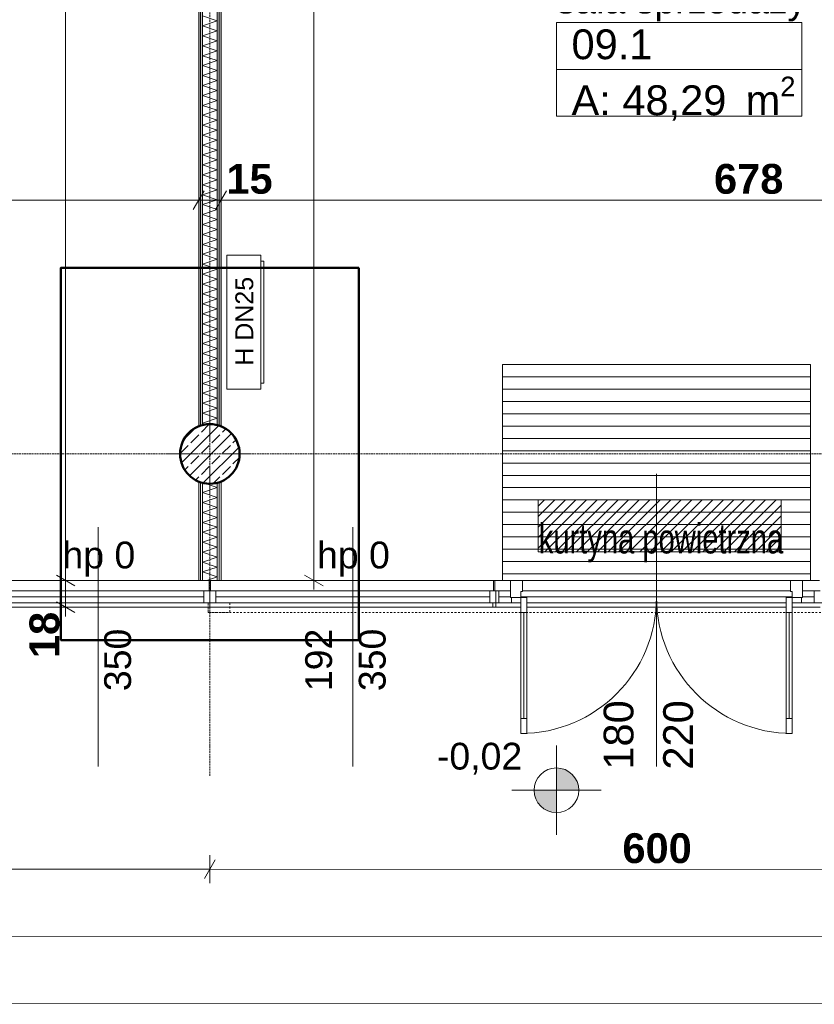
# Model space of a CAD drawing. Extents: x -7314 to 11761, y 144 to 9383.
# Tile 191 of 193: x 7701 to 8235, y 5717 to 6378. Entities that reach past the tile are written whole.
import ezdxf
from ezdxf.xclip import XClip

# ---------------------------------------------------------------- set-up
doc = ezdxf.new("R2010")
doc.units = 0
doc.header["$MEASUREMENT"] = 0
doc.header["$XCLIPFRAME"] = 0
for name, pattern in [('Krawędzie ukryte', [68, 48, -20]), ('Przerywana', [96, 48, -48]), ('Przerywana gęsta', [36, 24, -12]), ('Wipeout_Contour', [20000, 0, -20000])]:
    doc.linetypes.add(name, pattern=pattern)
for name, color, linetype in [('FORMA - Arch 01 - 220-A Ściany', 7, 'Continuous'), ('FORMA - Arch 01 - 299-A Wymiary Opisy wewnetrzne', 7, 'Continuous'), ('FORMA - Arch 01 - 410-K Osie', 7, 'Continuous'), ('FORMA - Arch 01 - 440-K Słupy', 7, 'Continuous'), ('FORMA - Arch 02 - Strefy', 7, 'Continuous'), ('FORMA - Arch 04 - Wymiary i opisy ppoż', 7, 'Continuous'), ('FORMA - Arch 04 - Wymiary ogólne', 7, 'Continuous'), ('FORMA - Arch 05 - inst co', 7, 'Continuous')]:
    doc.layers.add(name, color=color, linetype=linetype)
doc.styles.add('STYL_AUTOMATYCZNY_2', font='arial.ttf')
doc.styles.add('STYL_AUTOMATYCZNY_7', font='arial.ttf', dxfattribs={"width": 0.7})
doc.styles.add('STYL_AUTOMATYCZNY_8', font='arial.ttf')
doc.styles.add('STYL_AUTOMATYCZNY_9', font='arial.ttf')
pattern_1 = [(0, (4185.3, -5972.398), (0, 17.320508), [0, -10]), (0, (4190.3, -5963.738), (0, 17.320508), [0, -10])]
pattern_2 = [(0, (4185.3, -5972.398), (0, 7.5), [0, -7.5])]

# ---------------------------------------------------------------- blocks, each defined once
blk = doc.blocks.new('*X365')
at = {"layer": 'FORMA - Arch 01 - 220-A Ściany', "color": 7, "linetype": 'Continuous', "lineweight": 5, "ltscale": 0.025}
for p, q in [((7824.22, 6067.66), (7824.04, 6067.6)), ((7824.04, 6067.6), (7834.04, 6064.27)), ((7834.04, 6064.27), (7824.04, 6060.94)), ((7824.04, 6060.94), (7834.04, 6057.6)), ((7834.04, 6057.6), (7824.04, 6054.27)), ((7824.04, 6054.27), (7834.04, 6050.94)), ((7834.04, 6050.94), (7824.04, 6047.6)), ((7824.04, 6047.6), (7834.04, 6044.27)), ((7834.04, 6044.27), (7824.04, 6040.94)), ((7824.04, 6040.94), (7834.04, 6037.6)), ((7834.04, 6037.6), (7824.04, 6034.27)), ((7824.04, 6034.27), (7834.04, 6030.94)), ((7834.04, 6030.94), (7824.04, 6027.6)), ((7824.04, 6027.6), (7834.04, 6024.27)), ((7834.04, 6024.27), (7824.04, 6020.94)), ((7824.04, 6020.94), (7834.04, 6017.6)), ((7834.04, 6017.6), (7824.04, 6014.27)), ((7824.04, 6014.27), (7834.04, 6010.94)), ((7834.04, 6010.94), (7824.04, 6007.6)), ((7824.04, 6007.6), (7834.04, 6004.27)), ((7834.04, 6004.27), (7826.93, 6001.9))]:
    blk.add_line(p, q, dxfattribs=at)
blk = doc.blocks.new('*X366')
at = {"layer": 'FORMA - Arch 01 - 220-A Ściany', "color": 7, "linetype": 'Continuous', "lineweight": 5, "ltscale": 0.025}
for p, q in [((7824.04, 6380.94), (7834.04, 6377.6)), ((7834.04, 6377.6), (7824.04, 6374.27)), ((7824.04, 6374.27), (7834.04, 6370.94)), ((7834.04, 6370.94), (7824.04, 6367.6)), ((7824.04, 6367.6), (7834.04, 6364.27)), ((7834.04, 6364.27), (7824.04, 6360.94)), ((7824.04, 6360.94), (7834.04, 6357.6)), ((7834.04, 6357.6), (7824.04, 6354.27)), ((7824.04, 6354.27), (7834.04, 6350.94)), ((7834.04, 6350.94), (7824.04, 6347.6)), ((7824.04, 6347.6), (7834.04, 6344.27)), ((7834.04, 6344.27), (7824.04, 6340.94)), ((7824.04, 6340.94), (7834.04, 6337.6)), ((7834.04, 6337.6), (7824.04, 6334.27)), ((7824.04, 6334.27), (7834.04, 6330.94)), ((7834.04, 6330.94), (7824.04, 6327.6)), ((7824.04, 6327.6), (7834.04, 6324.27)), ((7834.04, 6324.27), (7824.04, 6320.94)), ((7824.04, 6320.94), (7834.04, 6317.6)), ((7834.04, 6317.6), (7824.04, 6314.27)), ((7824.04, 6314.27), (7834.04, 6310.94)), ((7834.04, 6310.94), (7824.04, 6307.6)), ((7824.04, 6307.6), (7834.04, 6304.27)), ((7834.04, 6304.27), (7824.04, 6300.94)), ((7824.04, 6300.94), (7834.04, 6297.6)), ((7834.04, 6297.6), (7824.04, 6294.27)), ((7824.04, 6294.27), (7834.04, 6290.94)), ((7834.04, 6290.94), (7824.04, 6287.6)), ((7824.04, 6287.6), (7834.04, 6284.27)), ((7834.04, 6284.27), (7824.04, 6280.94)), ((7824.04, 6280.94), (7834.04, 6277.6)), ((7834.04, 6277.6), (7824.04, 6274.27)), ((7824.04, 6274.27), (7834.04, 6270.94)), ((7834.04, 6270.94), (7824.04, 6267.6)), ((7824.04, 6267.6), (7834.04, 6264.27)), ((7834.04, 6264.27), (7824.04, 6260.94)), ((7824.04, 6260.94), (7834.04, 6257.6)), ((7834.04, 6257.6), (7824.04, 6254.27)), ((7824.04, 6254.27), (7834.04, 6250.94)), ((7834.04, 6250.94), (7824.04, 6247.6)), ((7824.04, 6247.6), (7834.04, 6244.27)), ((7834.04, 6244.27), (7824.04, 6240.94)), ((7824.04, 6240.94), (7834.04, 6237.6)), ((7834.04, 6237.6), (7824.04, 6234.27)), ((7824.04, 6234.27), (7834.04, 6230.94)), ((7834.04, 6230.94), (7824.04, 6227.6)), ((7824.04, 6227.6), (7834.04, 6224.27)), ((7834.04, 6224.27), (7824.04, 6220.94)), ((7824.04, 6220.94), (7834.04, 6217.6)), ((7834.04, 6217.6), (7824.04, 6214.27)), ((7824.04, 6214.27), (7834.04, 6210.94)), ((7834.04, 6210.94), (7824.04, 6207.6)), ((7824.04, 6207.6), (7834.04, 6204.27)), ((7834.04, 6204.27), (7824.04, 6200.94)), ((7824.04, 6200.94), (7834.04, 6197.6)), ((7834.04, 6197.6), (7824.04, 6194.27)), ((7824.04, 6194.27), (7834.04, 6190.94)), ((7834.04, 6190.94), (7824.04, 6187.6)), ((7824.04, 6187.6), (7834.04, 6184.27)), ((7834.04, 6184.27), (7824.04, 6180.94)), ((7824.04, 6180.94), (7834.04, 6177.6)), ((7834.04, 6177.6), (7824.04, 6174.27)), ((7824.04, 6174.27), (7834.04, 6170.94)), ((7834.04, 6170.94), (7824.04, 6167.6)), ((7824.04, 6167.6), (7834.04, 6164.27)), ((7834.04, 6164.27), (7824.04, 6160.94)), ((7824.04, 6160.94), (7834.04, 6157.6)), ((7834.04, 6157.6), (7824.04, 6154.27)), ((7824.04, 6154.27), (7834.04, 6150.94)), ((7834.04, 6150.94), (7824.04, 6147.6)), ((7824.04, 6147.6), (7834.04, 6144.27)), ((7834.04, 6144.27), (7824.04, 6140.94)), ((7824.04, 6140.94), (7834.04, 6137.6)), ((7834.04, 6137.6), (7824.04, 6134.27)), ((7824.04, 6134.27), (7834.04, 6130.94)), ((7834.04, 6130.94), (7824.04, 6127.6)), ((7824.04, 6127.6), (7834.04, 6124.27)), ((7834.04, 6124.27), (7824.04, 6120.94)), ((7824.04, 6120.94), (7834.04, 6117.6)), ((7834.04, 6117.6), (7824.04, 6114.27)), ((7824.04, 6114.27), (7834.04, 6110.94)), ((7834.04, 6110.94), (7824.04, 6107.6)), ((7824.04, 6107.6), (7827.09, 6106.59))]:
    blk.add_line(p, q, dxfattribs=at)
blk = doc.blocks.new('Rysunek_1_1', base_point=(4185.3, -5972.4))
at = {"linetype": 'Continuous', "lineweight": 13}
h = blk.add_hatch(dxfattribs=at)
h.set_pattern_fill('Sklejka_0001', color=252, style=0, pattern_type=2)
h.set_pattern_definition([(180, (8163.1415, 6031.112), (0, 8.27714), [])])
h.paths.add_polyline_path([(8232.45, 6146.94), (8025.53, 6146.94), (8025.53, 6001.98), (8232.45, 6001.98)])
at = {"layer": 'FORMA - Arch 01 - 299-A Wymiary Opisy wewnetrzne', "linetype": 'Continuous', "lineweight": 5}
for points in [[(8061.86, 5861.06), (8076.86, 5861.06), (8075.72, 5866.8), (8072.46, 5871.66), (8067.6, 5874.91), (8061.86, 5876.06)], [(8061.86, 5861.06), (8046.86, 5861.06), (8048, 5855.32), (8051.25, 5850.45), (8056.12, 5847.2), (8061.86, 5846.06)]]:
    blk.add_hatch(color=7, dxfattribs=at).paths.add_polyline_path(points)
at = {"layer": 'FORMA - Arch 05 - inst co', "linetype": 'Continuous', "lineweight": 15}
h = blk.add_hatch(dxfattribs=at)
h.set_pattern_fill('cegła_zwykła_gęsta_0001', color=214, style=0, pattern_type=2)
h.set_pattern_definition([(45, (4185.2997, -5972.398), (-3.535534, 3.535534), [])])
h.paths.add_polyline_path([(8212.73, 6021.06), (8212.73, 6056.06), (8049.57, 6056.06), (8049.57, 6021.06)])
at = {"color": 7, "linetype": 'Continuous', "lineweight": 13, "ltscale": 0.025}
for p, q in [((8019.04, 6001.9), (8019.54, 6001.9)), ((8021.04, 6001.9), (8020.54, 6001.9)), ((7829.04, 5986.9), (7829.04, 5983.9)), ((8019.04, 5986.9), (8019.04, 5983.9))]:
    blk.add_line(p, q, dxfattribs=at)
at = {"color": 251, "linetype": 'Continuous', "lineweight": 13, "ltscale": 0.025, "flags": 128}
blk.add_lwpolyline([(8232.45, 6146.94), (8025.53, 6146.94), (8025.53, 6001.98), (8232.45, 6001.98)], close=True, dxfattribs=at)
at = {"color": 7, "linetype": 'Przerywana', "lineweight": 13, "ltscale": 0.025, "flags": 128}
for points in [[(7827.82, 5980.34), (8429.04, 5980.34), (8429.04, 5986.9), (7827.82, 5986.9)], [(7827.82, 5986.9), (7827.82, 5980.34), (7842.48, 5980.34), (7842.48, 5986.9)]]:
    blk.add_lwpolyline(points, close=True, dxfattribs=at)
at = {"layer": 'FORMA - Arch 01 - 299-A Wymiary Opisy wewnetrzne', "color": 7, "linetype": 'Continuous', "lineweight": 5, "ltscale": 0.025}
for p, q in [((8061.86, 5831.06), (8061.86, 5891.06)), ((8031.86, 5861.06), (8091.86, 5861.06))]:
    blk.add_line(p, q, dxfattribs=at)
blk.add_circle((8061.86, 5861.06), 15, dxfattribs=at)
at = {"layer": 'FORMA - Arch 01 - 410-K Osie', "color": 7, "linetype": 'Krawędzie ukryte', "lineweight": 13, "ltscale": 0.025}
for p, q in [((9436.16, 6086.9), (587.6, 6086.9)), ((7829.04, 5890.7), (7829.04, 5870.77))]:
    blk.add_line(p, q, dxfattribs=at)
at = {"layer": 'FORMA - Arch 01 - 440-K Słupy', "color": 1, "linetype": 'Continuous', "lineweight": 13, "ltscale": 0.025}
for p, q in [((7821.04, 6086.9), (7801.04, 6086.9)), ((7837.04, 6086.9), (7857.04, 6086.9))]:
    blk.add_line(p, q, dxfattribs=at)
blk.add_point((7829.04, 6086.9), dxfattribs=at)
at = {"layer": 'FORMA - Arch 02 - Strefy', "color": 7, "linetype": 'Continuous', "lineweight": 13, "ltscale": 0.025}
for p, q in [((8061.95, 6376.5), (8226.6, 6376.5)), ((8061.95, 6345.07), (8061.95, 6376.5)), ((8226.6, 6376.5), (8226.6, 6345.07)), ((8226.6, 6345.07), (8061.95, 6345.07)), ((8061.95, 6345.07), (8226.6, 6345.07)), ((8061.95, 6313.64), (8061.95, 6345.07)), ((8226.6, 6345.07), (8226.6, 6313.64)), ((8226.6, 6313.64), (8061.95, 6313.64))]:
    blk.add_line(p, q, dxfattribs=at)
at = {"layer": 'FORMA - Arch 04 - Wymiary i opisy ppoż', "color": 1, "linetype": 'Continuous', "lineweight": 13, "ltscale": 0.025}
for p, q in [((7863.34, 6220.41), (7840.34, 6220.41)), ((7840.34, 6220.41), (7840.34, 6130.41)), ((7863.34, 6130.41), (7863.34, 6220.41)), ((7865.34, 6216.41), (7863.34, 6216.41)), ((7863.34, 6216.41), (7863.34, 6134.41)), ((7865.34, 6134.41), (7865.34, 6216.41)), ((7840.34, 6130.41), (7863.34, 6130.41)), ((7863.34, 6134.41), (7865.34, 6134.41))]:
    blk.add_line(p, q, dxfattribs=at)
at = {"layer": 'FORMA - Arch 04 - Wymiary ogólne', "color": 154, "linetype": 'Continuous', "lineweight": 13, "ltscale": 0.025}
for p, q in [((7732.18, 6001.9), (7732.18, 6982.4)), ((7898.97, 6001.9), (7898.97, 6967.4)), ((7725.93, 6005.51), (7738.43, 5998.29)), ((7892.72, 6005.51), (7905.22, 5998.29)), ((7741.56, 6001.9), (7722.81, 6001.9)), ((7908.34, 6001.9), (7889.59, 6001.9)), ((7832.61, 5814.29), (7825.38, 5801.79)), ((7828.99, 5798.67), (7829, 5817.42)), ((7228.99, 5808.38), (7828.99, 5808.04)), ((7828.99, 5808.04), (8428.99, 5807.71)), ((3415.92, 5765.49), (8528.92, 5762.65)), ((3415.89, 5720.49), (9134.09, 5717.32))]:
    blk.add_line(p, q, dxfattribs=at)
at = {"layer": 'FORMA - Arch 05 - inst co', "color": 7, "linetype": 'Continuous', "lineweight": 13, "ltscale": 0.025, "flags": 128}
blk.add_lwpolyline([(8212.73, 6021.06), (8212.73, 6056.06), (8049.57, 6056.06), (8049.57, 6021.06)], close=True, dxfattribs=at)
at = {"color": 7, "linetype": 'Continuous', "lineweight": 13, "char_height": 18, "attachment_point": 7, "style": 'STYL_AUTOMATYCZNY_2'}
for insert in [(7730.02, 6004.57), (7901.02, 6004.57)]:
    blk.add_mtext('\\A1;{\\pql;\\pt0;\\fArial|b0|i0|c238|p0;\\W1.000000;hp 0\\fArial|b0|i0|c238|p0;\\W1.000000;\\A1{\\H.66x;\\S^  ;}\\fArial|b0|i0|c238|p0;\\W1.000000;\\fArial|b0|i0|c238|p0;\\W1.000000;}', dxfattribs=dict(at, insert=insert))
at = {"color": 7, "linetype": 'Continuous', "lineweight": 13, "insert": (8159.38, 5874.88), "char_height": 20, "attachment_point": 7, "rotation": 90, "style": 'STYL_AUTOMATYCZNY_2'}
blk.add_mtext('\\A1;{\\pql;\\pt0;\\fArial|b0|i0|c238|p0;\\W1.000000;220\\fArial|b0|i0|c238|p0;\\W1.000000;\\A1{\\H.66x;\\S^  ;}\\fArial|b0|i0|c238|p0;\\W1.000000;\\fArial|b0|i0|c238|p0;\\W1.000000;}', dxfattribs=at)
at = {"layer": 'FORMA - Arch 01 - 299-A Wymiary Opisy wewnetrzne', "color": 7, "linetype": 'Continuous', "lineweight": 13, "insert": (7981.54, 5871.58), "char_height": 18, "width": 56.2662, "attachment_point": 7, "style": 'STYL_AUTOMATYCZNY_8'}
blk.add_mtext('\\A1;{\\pql;\\fArial|b0|i0|c238|p0;\\W1.000000;-0,02}', dxfattribs=at)
at = {"layer": 'FORMA - Arch 02 - Strefy', "color": 7, "linetype": 'Continuous', "lineweight": 13, "attachment_point": 1, "style": 'STYL_AUTOMATYCZNY_2'}
for s, insert, char_height in [('\\A1;{\\pql;\\pt0,460;\\fArial|b0|i0|c238|p0;\\W1.000000;sala sprzedaży\\fArial|b0|i0|c238|p0;\\W1.000000;\\A1{\\H.66x;\\S^  ;}\\fArial|b0|i0|c238|p0;\\W1.000000;\\fArial|b0|i0|c238|p0;\\W1.000000;\\A1{\\H.66x;\\S^  ;}}', (8061.95, 6400.67), 18), ('\\A1;{\\pql;\\pt0,460;\\fArial|b0|i0|c238|p0;\\W1.000000;09.1\\fArial|b0|i0|c238|p0;\\W1.000000;\\A1{\\H.66x;\\S^  ;}\\fArial|b0|i0|c238|p0;\\W1.000000;\\fArial|b0|i0|c238|p0;\\W1.000000;\\A1{\\H.66x;\\S^  ;}}', (8071.95, 6371.93), 20), ('\\A1;{\\pql;\\pt0,460;\\fArial|b0|i0|c238|p0;\\W1.000000;A: 48,29\\fArial|b0|i0|c238|p0;\\W1.000000;\\A1{\\H.66x;\\S^  ;}\\fArial|b0|i0|c238|p0;\\W1.000000; m\\fArial|b0|i0|c238|p0;\\W1.000000;\\A1{\\H.66x;\\S2^  ;}}', (8071.95, 6340.21), 20)]:
    blk.add_mtext(s, dxfattribs=dict(at, insert=insert, char_height=char_height))
at = {"layer": 'FORMA - Arch 04 - Wymiary i opisy ppoż', "color": 1, "linetype": 'Continuous', "lineweight": 13, "insert": (7852.26, 6146.15), "char_height": 12, "attachment_point": 4, "rotation": 90, "style": 'STYL_AUTOMATYCZNY_2'}
blk.add_mtext('\\A1;{\\pql;\\fArial|b0|i0|c238|p0;\\W1.000000;H DN25}', dxfattribs=at)
at = {"layer": 'FORMA - Arch 04 - Wymiary ogólne', "color": 154, "linetype": 'Continuous', "lineweight": 13, "char_height": 20, "attachment_point": 7, "style": 'STYL_AUTOMATYCZNY_9'}
for s, insert, width in [('\\A1;{\\pql;\\fArial|b1|i0|c238|p0;\\W1.000000;15}', (7840.15, 6261.3), 30.509), ('\\A1;{\\pql;\\fArial|b1|i0|c238|p0;\\W1.000000;678}', (8167.66, 6261.3), 45.7634)]:
    blk.add_mtext(s, dxfattribs=dict(at, insert=insert, width=width))
for s, insert, width, rotation in [('\\A1;{\\pql;\\fArial|b1|i0|c238|p0;\\W1.000000;18}', (7728.18, 5949.78), 30.509, 90), ('\\A1;{\\pql;\\fArial|b1|i0|c238|p0;\\W1.000000;600}', (8106.12, 5811.89), 45.7634, 359.96817)]:
    blk.add_mtext(s, dxfattribs=dict(at, insert=insert, width=width, rotation=rotation))
at = {"layer": 'FORMA - Arch 05 - inst co', "color": 7, "linetype": 'Continuous', "lineweight": 13, "insert": (8049.99, 6014.02), "char_height": 20, "attachment_point": 7, "style": 'STYL_AUTOMATYCZNY_7'}
blk.add_mtext('\\A1;{\\pql;\\fArial|b0|i0|c238|p0;\\W0.700000;kurtyna powietrzna}', dxfattribs=at)
at = {"color": 254, "linetype": 'Wipeout_Contour', "lineweight": 0, "ltscale": 49317.23157}
blk.add_wipeout([(7829.04, 6001.9), (7829.04, 6001.4), (7829.04, 5994.9), (7829.54, 5994.9), (7829.54, 6001.9)], dxfattribs=at)
at = {"color": 254, "linetype": 'Wipeout_Contour', "lineweight": 0, "ltscale": 40814.587018}
blk.add_wipeout([(7822.79, 6981.15), (7821.54, 6981.15), (7821.54, 6105.25), (7822.79, 6105.88)], dxfattribs=at).dxf.layer = 'FORMA - Arch 01 - 220-A Ściany'
at = {"color": 254, "linetype": 'Wipeout_Contour', "lineweight": 0, "ltscale": 40838.514918}
blk.add_wipeout([(7836.54, 6967.4), (7835.29, 6967.4), (7835.29, 6105.88), (7836.54, 6105.25)], dxfattribs=at).dxf.layer = 'FORMA - Arch 01 - 220-A Ściany'
at = {"linetype": 'Continuous', "lineweight": 5}
h = blk.add_hatch(dxfattribs=at)
h.set_pattern_fill('Tynk__4__0001', style=0, pattern_type=2)
h.set_pattern_definition(pattern_1)
h.paths.add_polyline_path([(7829.04, 6001.9), (7829.04, 6001.4), (7829.04, 5994.9), (7829.54, 5994.9), (7829.54, 6001.9)])
at = {"layer": 'FORMA - Arch 01 - 220-A Ściany', "linetype": 'Continuous', "lineweight": 5}
h = blk.add_hatch(dxfattribs=at)
h.set_pattern_fill('Gips_0001', style=0, pattern_type=2)
h.set_pattern_definition(pattern_2)
h.paths.add_polyline_path([(7822.79, 6981.15), (7821.54, 6981.15), (7821.54, 6105.25), (7822.79, 6105.88)])
h = blk.add_hatch(dxfattribs=at)
h.set_pattern_fill('Gips_0001', style=0, pattern_type=2)
h.set_pattern_definition(pattern_2)
h.paths.add_polyline_path([(7836.54, 6967.4), (7835.29, 6967.4), (7835.29, 6105.88), (7836.54, 6105.25)])
at = {"color": 254, "linetype": 'Wipeout_Contour', "lineweight": 0, "ltscale": 101003.029572}
blk.add_wipeout([(8223.04, 6001.9), (8035.04, 6001.9), (8031.04, 6001.9), (8031.04, 5990.4), (8031.54, 5990.4), (8031.54, 5986.9), (8226.54, 5986.9), (8226.54, 5990.4), (8227.04, 5990.4), (8227.04, 6001.9)], dxfattribs=at)
at = {"color": 7, "linetype": 'Continuous', "lineweight": 13, "ltscale": 0.025}
for p, q in [((8019.54, 6001.9), (8238.54, 6001.9)), ((8019.04, 5983.9), (8239.04, 5983.9))]:
    blk.add_line(p, q, dxfattribs=at)
at = {"color": 7, "linetype": 'Przerywana gęsta', "lineweight": 13, "ltscale": 0.025}
blk.add_line((8019.04, 5986.9), (8239.04, 5986.9), dxfattribs=at)
at = {"color": 254, "linetype": 'Wipeout_Contour', "lineweight": 0, "ltscale": 49314.850351}
blk.add_wipeout([(7828.54, 6001.9), (7828.54, 5994.9), (7829.04, 5994.9), (7829.04, 6001.4), (7829.04, 6001.9)], dxfattribs=at)
at = {"color": 254, "linetype": 'Wipeout_Contour', "lineweight": 0, "ltscale": 40817.287142}
blk.add_wipeout([(7824.04, 6979.9), (7822.79, 6979.9), (7822.79, 6105.88), (7824.04, 6106.1)], dxfattribs=at).dxf.layer = 'FORMA - Arch 01 - 220-A Ściany'
at = {"color": 254, "linetype": 'Wipeout_Contour', "lineweight": 0, "ltscale": 40836.874843}
blk.add_wipeout([(7835.29, 6968.65), (7834.04, 6968.65), (7834.04, 6106.1), (7835.22, 6105.92)], dxfattribs=at).dxf.layer = 'FORMA - Arch 01 - 220-A Ściany'
at = {"linetype": 'Continuous', "lineweight": 5}
h = blk.add_hatch(dxfattribs=at)
h.set_pattern_fill('Tynk__4__0001', style=0, pattern_type=2)
h.set_pattern_definition(pattern_1)
h.paths.add_polyline_path([(7828.54, 6001.9), (7828.54, 5994.9), (7829.04, 5994.9), (7829.04, 6001.4), (7829.04, 6001.9)])
at = {"layer": 'FORMA - Arch 01 - 220-A Ściany', "linetype": 'Continuous', "lineweight": 5}
h = blk.add_hatch(dxfattribs=at)
h.set_pattern_fill('Gips_0001', style=0, pattern_type=2)
h.set_pattern_definition(pattern_2)
h.paths.add_polyline_path([(7824.04, 6979.9), (7822.79, 6979.9), (7822.79, 6105.88), (7824.04, 6106.1)])
h = blk.add_hatch(dxfattribs=at)
h.set_pattern_fill('Gips_0001', style=0, pattern_type=2)
h.set_pattern_definition(pattern_2)
h.paths.add_polyline_path([(7835.29, 6968.65), (7834.04, 6968.65), (7834.04, 6106.1), (7835.22, 6105.92)])
at = {"color": 7, "linetype": 'Continuous', "lineweight": 13, "ltscale": 0.025}
for p, q in [((7679.54, 6001.9), (7828.54, 6001.9)), ((7828.54, 5994.9), (7828.54, 6001.9)), ((7829.04, 6001.9), (7828.54, 6001.9)), ((7829.04, 6001.9), (7828.54, 6001.9)), ((7829.04, 6001.9), (7829.54, 6001.9)), ((7829.04, 6001.9), (7829.54, 6001.9)), ((7829.54, 5994.9), (7829.54, 6001.9)), ((7829.54, 6001.9), (8020.54, 6001.9)), ((7829.04, 5994.9), (7828.54, 5994.9)), ((7829.04, 5994.9), (7829.54, 5994.9))]:
    blk.add_line(p, q, dxfattribs=at)
at = {"color": 254, "linetype": 'Wipeout_Contour', "lineweight": 0, "ltscale": 40045.563589}
blk.add_wipeout([(8019.04, 5986.9), (8023.04, 5986.9), (8023.04, 5994.9), (8019.04, 5994.9)], dxfattribs=at)
at = {"color": 7, "linetype": 'Continuous', "lineweight": 13, "ltscale": 0.025}
for p, q in [((8019.54, 5994.9), (8019.54, 6001.9)), ((8019.04, 5987.4), (8019.04, 5994.9)), ((8019.04, 5987.4), (8019.04, 5994.9)), ((8019.04, 5986.9), (8019.04, 5987.4)), ((8019.04, 5986.9), (8019.04, 5987.4))]:
    blk.add_line(p, q, dxfattribs=at)
at = {"color": 254, "linetype": 'Wipeout_Contour', "lineweight": 0, "ltscale": 40393.278741}
blk.add_wipeout([(8023.04, 5986.9), (8235.04, 5986.9), (8235.04, 5994.9), (8023.04, 5994.9)], dxfattribs=at)
at = {"color": 254, "linetype": 'Wipeout_Contour', "lineweight": 0, "ltscale": 50750.232917}
blk.add_wipeout([(7834.04, 6969.9), (7824.04, 6969.9), (7824.04, 6106.1), (7829.04, 6106.9), (7834.04, 6106.1)], dxfattribs=at).dxf.layer = 'FORMA - Arch 01 - 220-A Ściany'
at = {"color": 254, "linetype": 'Wipeout_Contour', "lineweight": 0, "ltscale": 39518.888526}
blk.add_wipeout([(7821.54, 6001.9), (7822.79, 6001.9), (7822.79, 6067.91), (7821.54, 6068.55)], dxfattribs=at).dxf.layer = 'FORMA - Arch 01 - 220-A Ściany'
at = {"color": 254, "linetype": 'Wipeout_Contour', "lineweight": 0, "ltscale": 39562.448605}
blk.add_wipeout([(7835.29, 6001.9), (7836.54, 6001.9), (7836.54, 6068.55), (7835.29, 6067.91)], dxfattribs=at).dxf.layer = 'FORMA - Arch 01 - 220-A Ściany'
at = {"layer": 'FORMA - Arch 01 - 220-A Ściany', "linetype": 'Continuous', "lineweight": 5}
h = blk.add_hatch(dxfattribs=at)
h.set_pattern_fill('Gips_0001', style=0, pattern_type=2)
h.set_pattern_definition(pattern_2)
h.paths.add_polyline_path([(7821.54, 6001.9), (7822.79, 6001.9), (7822.79, 6067.91), (7821.54, 6068.55)])
h = blk.add_hatch(dxfattribs=at)
h.set_pattern_fill('Gips_0001', style=0, pattern_type=2)
h.set_pattern_definition(pattern_2)
h.paths.add_polyline_path([(7835.29, 6001.9), (7836.54, 6001.9), (7836.54, 6068.55), (7835.29, 6067.91)])
at = {"color": 7, "linetype": 'Continuous', "lineweight": 15, "ltscale": 0.025}
for p, q in [((8129.04, 6073.43), (8129.04, 5887.04)), ((8129.04, 5876.9), (8129.04, 6037.81)), ((8023.04, 5994.9), (8019.04, 5994.9)), ((8023.04, 5986.9), (8023.04, 5994.9)), ((8239.04, 5994.9), (8235.04, 5994.9)), ((8235.04, 5994.9), (8235.04, 5986.9)), ((8019.04, 5986.9), (8023.04, 5986.9)), ((8235.04, 5986.9), (8239.04, 5986.9))]:
    blk.add_line(p, q, dxfattribs=at)
at = {"color": 7, "linetype": 'Continuous', "lineweight": 13, "ltscale": 0.025}
for p, q in [((8235.04, 5994.9), (8023.04, 5994.9)), ((8023.04, 5990.9), (8235.04, 5990.9)), ((7829.04, 5983.9), (8021.04, 5983.9)), ((8021.04, 5983.9), (8021.04, 5986.9)), ((8023.04, 5986.9), (8235.04, 5986.9)), ((8031.04, 5986.9), (8031.54, 5986.9)), ((8227.04, 5986.9), (8226.54, 5986.9))]:
    blk.add_line(p, q, dxfattribs=at)
at = {"color": 7, "linetype": 'Przerywana gęsta', "lineweight": 13, "ltscale": 0.025}
blk.add_line((7829.04, 5986.9), (8021.04, 5986.9), dxfattribs=at)
at = {"color": 7, "linetype": 'Continuous', "lineweight": 13, "ltscale": 0.025}
for centre, start, end in [((8037.84, 5990.4), 270, 0), ((8220.24, 5990.4), 180, 270)]:
    blk.add_arc(centre, 91.2, start, end, dxfattribs=at)
at = {"layer": 'FORMA - Arch 01 - 220-A Ściany', "color": 7, "linetype": 'Continuous', "lineweight": 13, "ltscale": 0.025}
for p, q in [((7822.79, 6979.9), (7822.79, 6105.88)), ((7824.04, 6969.9), (7824.04, 6106.1)), ((7834.04, 6106.1), (7834.04, 6968.65)), ((7835.29, 6105.88), (7835.29, 6968.65))]:
    blk.add_line(p, q, dxfattribs=at)
at = {"layer": 'FORMA - Arch 01 - 220-A Ściany', "color": 7, "linetype": 'Continuous', "lineweight": 15, "ltscale": 0.025, "flags": 128}
for points in [[(7821.54, 6981.15), (7821.54, 6105.25)], [(7836.54, 6105.25), (7836.54, 6967.4)]]:
    blk.add_lwpolyline(points, dxfattribs=at)
at = {"layer": 'FORMA - Arch 01 - 440-K Słupy', "color": 1, "linetype": 'Continuous', "lineweight": 13, "ltscale": 0.025}
blk.add_line((7829.04, 6094.9), (7829.04, 6114.9), dxfattribs=at)
at = {"layer": 'FORMA - Arch 04 - Wymiary ogólne', "color": 154, "linetype": 'Continuous', "lineweight": 13, "ltscale": 0.025}
for p, q in [((7817.93, 6251.05), (7825.15, 6263.55)), ((7821.54, 6266.68), (7821.54, 6247.93)), ((7832.93, 6251.05), (7840.15, 6263.55)), ((7836.54, 6266.68), (7836.54, 6247.93)), ((7821.54, 6257.3), (6559.23, 6257.3)), ((7836.54, 6257.3), (7821.54, 6257.3)), ((8514.04, 6257.3), (7836.54, 6257.3))]:
    blk.add_line(p, q, dxfattribs=at)
at = {"color": 7, "linetype": 'Continuous', "lineweight": 13, "ltscale": 0.025}
blk.add_blockref('*X366', (0, 0), dxfattribs=at)
at = {"color": 254, "linetype": 'Wipeout_Contour', "lineweight": 0, "ltscale": 60156.15493}
blk.add_wipeout([(8039.04, 6001.9), (8031.04, 6001.9), (8031.04, 5990.4), (8037.84, 5990.4), (8037.84, 5994.4), (8039.04, 5994.4)], dxfattribs=at)
at = {"color": 254, "linetype": 'Wipeout_Contour', "lineweight": 0, "ltscale": 61056.053601}
blk.add_wipeout([(8227.04, 6001.9), (8219.04, 6001.9), (8219.04, 5994.4), (8220.24, 5994.4), (8220.24, 5990.4), (8227.04, 5990.4)], dxfattribs=at)
at = {"color": 254, "linetype": 'Wipeout_Contour', "lineweight": 0, "ltscale": 39439.280338}
blk.add_wipeout([(7829.04, 5986.9), (7833.04, 5986.9), (7833.04, 5994.9), (7829.04, 5994.9)], dxfattribs=at)
at = {"color": 254, "linetype": 'Wipeout_Contour', "lineweight": 0, "ltscale": 40039.154343}
blk.add_wipeout([(8021.04, 5994.9), (8017.04, 5994.9), (8017.04, 5986.9), (8021.04, 5986.9)], dxfattribs=at)
at = {"color": 254, "linetype": 'Wipeout_Contour', "lineweight": 0, "ltscale": 39899.592601}
blk.add_wipeout([(8037.84, 5899.2), (8041.84, 5899.2), (8041.84, 5909.2), (8037.84, 5909.2)], dxfattribs=at)
at = {"color": 254, "linetype": 'Wipeout_Contour', "lineweight": 0, "ltscale": 40476.963333}
blk.add_wipeout([(8220.24, 5899.2), (8220.24, 5909.2), (8216.24, 5909.2), (8216.24, 5899.2)], dxfattribs=at)
at = {"color": 254, "linetype": 'Wipeout_Contour', "lineweight": 0, "ltscale": 39522.314034}
blk.add_wipeout([(7822.79, 6001.9), (7824.04, 6001.9), (7824.04, 6067.69), (7822.86, 6067.88)], dxfattribs=at).dxf.layer = 'FORMA - Arch 01 - 220-A Ściany'
at = {"color": 254, "linetype": 'Wipeout_Contour', "lineweight": 0, "ltscale": 39557.965007}
blk.add_wipeout([(7834.04, 6001.9), (7835.29, 6001.9), (7835.29, 6067.91), (7834.04, 6067.69)], dxfattribs=at).dxf.layer = 'FORMA - Arch 01 - 220-A Ściany'
at = {"layer": 'FORMA - Arch 01 - 220-A Ściany', "linetype": 'Continuous', "lineweight": 5}
h = blk.add_hatch(dxfattribs=at)
h.set_pattern_fill('Gips_0001', style=0, pattern_type=2)
h.set_pattern_definition(pattern_2)
h.paths.add_polyline_path([(7822.79, 6001.9), (7824.04, 6001.9), (7824.04, 6067.69), (7822.86, 6067.88)])
h = blk.add_hatch(dxfattribs=at)
h.set_pattern_fill('Gips_0001', style=0, pattern_type=2)
h.set_pattern_definition(pattern_2)
h.paths.add_polyline_path([(7834.04, 6001.9), (7835.29, 6001.9), (7835.29, 6067.91), (7834.04, 6067.69)])
at = {"color": 7, "linetype": 'Continuous', "lineweight": 13, "ltscale": 0.025}
for p, q in [((7829.54, 5994.9), (7829.54, 6001.9)), ((8020.54, 5994.9), (8020.54, 6001.9)), ((8031.04, 6001.9), (8031.04, 6001.4)), ((8031.04, 6001.9), (8031.04, 6001.4)), ((8031.04, 6001.4), (8031.04, 5990.4)), ((8031.04, 6001.4), (8031.04, 5990.4)), ((8227.04, 6001.9), (8227.04, 6001.4)), ((8227.04, 6001.9), (8227.04, 6001.4)), ((8227.04, 6001.4), (8227.04, 5990.4)), ((8227.04, 6001.4), (8227.04, 5990.4)), ((7829.04, 5987.4), (7829.04, 5994.9)), ((7829.04, 5987.4), (7829.04, 5994.9)), ((8021.04, 5987.4), (8021.04, 5994.9)), ((8021.04, 5987.4), (8021.04, 5994.9)), ((8031.54, 5990.4), (8031.54, 5986.9)), ((8226.54, 5990.4), (8226.54, 5986.9)), ((7679.04, 5983.9), (7829.04, 5983.9)), ((7829.04, 5986.9), (7829.04, 5987.4)), ((7829.04, 5986.9), (7829.04, 5987.4)), ((7829.04, 5983.9), (7829.04, 5986.9)), ((8021.04, 5986.9), (8021.04, 5987.4)), ((8021.04, 5986.9), (8021.04, 5987.4)), ((8041.84, 5899.2), (8037.84, 5899.2)), ((8216.24, 5899.2), (8220.24, 5899.2))]:
    blk.add_line(p, q, dxfattribs=at)
at = {"color": 7, "linetype": 'Continuous', "lineweight": 15, "ltscale": 0.025}
for p, q in [((8031.04, 5990.4), (8031.04, 6001.9)), ((8031.04, 6001.9), (8039.04, 6001.9)), ((8039.04, 6001.9), (8039.04, 5994.4)), ((8219.04, 5994.4), (8219.04, 6001.9)), ((8219.04, 6001.9), (8227.04, 6001.9)), ((8227.04, 6001.9), (8227.04, 5990.4)), ((8039.04, 5994.4), (8037.84, 5994.4)), ((8220.24, 5994.4), (8219.04, 5994.4))]:
    blk.add_line(p, q, dxfattribs=at)
at = {"color": 7, "linetype": 'Przerywana gęsta', "lineweight": 13, "ltscale": 0.025}
blk.add_line((7679.04, 5986.9), (7829.04, 5986.9), dxfattribs=at)
at = {"color": 254, "linetype": 'Wipeout_Contour', "lineweight": 0, "ltscale": 39739.181096}
blk.add_wipeout([(7833.04, 5986.9), (8017.04, 5986.9), (8017.04, 5994.9), (7833.04, 5994.9)], dxfattribs=at)
at = {"color": 254, "linetype": 'Wipeout_Contour', "lineweight": 0, "ltscale": 40092.698184}
blk.add_wipeout([(8041.84, 5990.4), (8037.84, 5990.4), (8037.84, 5980.4), (8041.84, 5980.4)], dxfattribs=at)
at = {"color": 254, "linetype": 'Wipeout_Contour', "lineweight": 0, "ltscale": 40667.32741}
blk.add_wipeout([(8216.24, 5990.4), (8216.24, 5980.4), (8220.24, 5980.4), (8220.24, 5990.4)], dxfattribs=at)
at = {"color": 7, "linetype": 'Continuous', "lineweight": 15, "ltscale": 0.025}
for p, q in [((7925.04, 5876.9), (7925.04, 6037.81)), ((7833.04, 5994.9), (7829.04, 5994.9)), ((7833.04, 5986.9), (7833.04, 5994.9)), ((8021.04, 5994.9), (8017.04, 5994.9)), ((8017.04, 5994.9), (8017.04, 5986.9)), ((8037.84, 5990.4), (8031.04, 5990.4)), ((8037.84, 5994.4), (8037.84, 5990.4)), ((8220.24, 5990.4), (8220.24, 5994.4)), ((8227.04, 5990.4), (8220.24, 5990.4)), ((7829.04, 5986.9), (7833.04, 5986.9)), ((8017.04, 5986.9), (8021.04, 5986.9))]:
    blk.add_line(p, q, dxfattribs=at)
at = {"color": 7, "linetype": 'Continuous', "lineweight": 13, "ltscale": 0.025}
for p, q in [((8017.04, 5994.9), (7833.04, 5994.9)), ((7833.04, 5990.9), (8017.04, 5990.9)), ((8037.84, 5990.4), (8041.84, 5990.4)), ((8220.24, 5990.4), (8216.24, 5990.4)), ((7833.04, 5986.9), (8017.04, 5986.9))]:
    blk.add_line(p, q, dxfattribs=at)
at = {"layer": 'FORMA - Arch 04 - Wymiary ogólne', "color": 154, "linetype": 'Continuous', "lineweight": 13, "ltscale": 0.025}
blk.add_line((7898.97, 5995.78), (7898.97, 6001.9), dxfattribs=at)
at = {"color": 7, "linetype": 'Continuous', "lineweight": 13, "char_height": 18, "attachment_point": 7, "rotation": 90, "style": 'STYL_AUTOMATYCZNY_2'}
for s, insert in [('\\A1;{\\pql;\\pt0;\\fArial|b0|i0|c238|p0;\\W1.000000;192\\fArial|b0|i0|c238|p0;\\W1.000000;\\A1{\\H.66x;\\S^  ;}\\fArial|b0|i0|c238|p0;\\W1.000000;\\fArial|b0|i0|c238|p0;\\W1.000000;}', (7916.34, 5927.59)), ('\\A1;{\\pql;\\pt0;\\fArial|b0|i0|c238|p0;\\W1.000000;350\\fArial|b0|i0|c238|p0;\\W1.000000;\\A1{\\H.66x;\\S^  ;}\\fArial|b0|i0|c238|p0;\\W1.000000;\\fArial|b0|i0|c238|p0;\\W1.000000;}', (7952.35, 5927.59))]:
    blk.add_mtext(s, dxfattribs=dict(at, insert=insert))
at = {"color": 254, "linetype": 'Wipeout_Contour', "lineweight": 0, "ltscale": 39992.873653}
blk.add_wipeout([(8037.84, 5909.2), (8039.84, 5909.2), (8039.84, 5980.4), (8037.84, 5980.4)], dxfattribs=at)
at = {"color": 254, "linetype": 'Wipeout_Contour', "lineweight": 0, "ltscale": 40575.330866}
blk.add_wipeout([(8220.24, 5909.2), (8220.24, 5980.4), (8218.24, 5980.4), (8218.24, 5909.2)], dxfattribs=at)
at = {"color": 7, "linetype": 'Continuous', "lineweight": 13, "ltscale": 0.025, "flags": 128}
for points in [[(8037.84, 5909.2), (8037.84, 5980.4), (8039.84, 5980.4), (8039.84, 5909.2)], [(8220.24, 5909.2), (8220.24, 5980.4), (8218.24, 5980.4), (8218.24, 5909.2)]]:
    blk.add_lwpolyline(points, close=True, dxfattribs=at)
at = {"color": 254, "linetype": 'Wipeout_Contour', "lineweight": 0, "ltscale": 39426.573733}
blk.add_wipeout([(7829.04, 5994.9), (7825.04, 5994.9), (7825.04, 5986.9), (7829.04, 5986.9)], dxfattribs=at)
at = {"color": 7, "linetype": 'Continuous', "lineweight": 13, "ltscale": 0.025}
for p, q in [((7828.54, 5994.9), (7828.54, 6001.9)), ((7829.04, 5987.4), (7829.04, 5994.9)), ((7829.04, 5987.4), (7829.04, 5994.9)), ((7829.04, 5986.9), (7829.04, 5987.4)), ((7829.04, 5986.9), (7829.04, 5987.4))]:
    blk.add_line(p, q, dxfattribs=at)
at = {"color": 254, "linetype": 'Wipeout_Contour', "lineweight": 0, "ltscale": 39195.47939}
blk.add_wipeout([(7683.04, 5986.9), (7825.04, 5986.9), (7825.04, 5994.9), (7683.04, 5994.9)], dxfattribs=at)
at = {"color": 254, "linetype": 'Wipeout_Contour', "lineweight": 0, "ltscale": 39999.306183}
blk.add_wipeout([(8039.84, 5909.2), (8041.84, 5909.2), (8041.84, 5980.4), (8039.84, 5980.4)], dxfattribs=at)
at = {"color": 254, "linetype": 'Wipeout_Contour', "lineweight": 0, "ltscale": 40568.848952}
blk.add_wipeout([(8218.24, 5909.2), (8218.24, 5980.4), (8216.24, 5980.4), (8216.24, 5909.2)], dxfattribs=at)
at = {"color": 7, "linetype": 'Continuous', "lineweight": 15, "ltscale": 0.025}
for p, q in [((7754.04, 5876.9), (7754.04, 6037.81)), ((7829.04, 5994.9), (7825.04, 5994.9)), ((7825.04, 5994.9), (7825.04, 5986.9)), ((7825.04, 5986.9), (7829.04, 5986.9))]:
    blk.add_line(p, q, dxfattribs=at)
at = {"color": 7, "linetype": 'Continuous', "lineweight": 13, "ltscale": 0.025}
for p, q in [((7825.04, 5994.9), (7683.04, 5994.9)), ((7683.04, 5990.9), (7825.04, 5990.9)), ((8037.84, 5980.4), (8037.84, 5990.4)), ((8041.84, 5990.4), (8041.84, 5980.4)), ((8216.24, 5990.4), (8216.24, 5980.4)), ((8220.24, 5980.4), (8220.24, 5990.4)), ((7683.04, 5986.9), (7825.04, 5986.9)), ((8041.84, 5980.4), (8037.84, 5980.4)), ((8039.84, 5909.2), (8039.84, 5980.4)), ((8216.24, 5980.4), (8220.24, 5980.4)), ((8218.24, 5909.2), (8218.24, 5980.4)), ((8037.84, 5899.2), (8037.84, 5909.2)), ((8037.84, 5909.2), (8041.84, 5909.2)), ((8041.84, 5909.2), (8041.84, 5899.2)), ((8220.24, 5909.2), (8216.24, 5909.2)), ((8216.24, 5909.2), (8216.24, 5899.2)), ((8220.24, 5899.2), (8220.24, 5909.2))]:
    blk.add_line(p, q, dxfattribs=at)
at = {"color": 7, "linetype": 'Continuous', "lineweight": 13, "ltscale": 0.025, "flags": 128}
for points in [[(8039.84, 5909.2), (8039.84, 5980.4), (8041.84, 5980.4), (8041.84, 5909.2)], [(8218.24, 5909.2), (8218.24, 5980.4), (8216.24, 5980.4), (8216.24, 5909.2)]]:
    blk.add_lwpolyline(points, close=True, dxfattribs=at)
at = {"layer": 'FORMA - Arch 04 - Wymiary ogólne', "color": 154, "linetype": 'Continuous', "lineweight": 13, "ltscale": 0.025}
for p, q in [((7732.18, 5983.9), (7732.18, 6001.9)), ((7741.56, 5983.9), (7722.81, 5983.9)), ((7725.93, 5987.51), (7738.43, 5980.29)), ((7732.18, 5977.78), (7732.18, 5983.9))]:
    blk.add_line(p, q, dxfattribs=at)
at = {"color": 7, "linetype": 'Continuous', "lineweight": 13, "attachment_point": 7, "rotation": 90, "style": 'STYL_AUTOMATYCZNY_2'}
for s, insert, char_height in [('\\A1;{\\pql;\\pt0;\\fArial|b0|i0|c238|p0;\\W1.000000;350\\fArial|b0|i0|c238|p0;\\W1.000000;\\A1{\\H.66x;\\S^  ;}\\fArial|b0|i0|c238|p0;\\W1.000000;\\fArial|b0|i0|c238|p0;\\W1.000000;}', (7781.35, 5927.59), 18), ('\\A1;{\\pql;\\pt0;\\fArial|b0|i0|c238|p0;\\W1.000000;180\\fArial|b0|i0|c238|p0;\\W1.000000;\\A1{\\H.66x;\\S^  ;}\\fArial|b0|i0|c238|p0;\\W1.000000;\\fArial|b0|i0|c238|p0;\\W1.000000;}', (8119.38, 5874.88), 20)]:
    blk.add_mtext(s, dxfattribs=dict(at, insert=insert, char_height=char_height))
at = {"color": 254, "linetype": 'Wipeout_Contour', "lineweight": 0, "ltscale": 49444.90911}
blk.add_wipeout([(7824.04, 6001.9), (7834.04, 6001.9), (7834.04, 6067.69), (7829.04, 6066.9), (7824.04, 6067.69)], dxfattribs=at).dxf.layer = 'FORMA - Arch 01 - 220-A Ściany'
at = {"layer": 'FORMA - Arch 01 - 440-K Słupy', "linetype": 'Continuous', "lineweight": 5}
h = blk.add_hatch(dxfattribs=at)
h.set_pattern_fill('beton_zbrojony_gęsty_0001', style=0, pattern_type=2)
h.set_pattern_definition([(45, (4185.3, -5972.398), (-7.071068, 7.071068), []), (45, (4181.764, -5968.863), (-7.071068, 7.071068), [7.5, -2.5])])
h.paths.add_polyline_path([(7849.04, 6086.9, 0.414214), (7829.04, 6106.9, 0.414214), (7809.04, 6086.9, 0.414214), (7829.04, 6066.9, 0.414214)])
at = {"layer": 'FORMA - Arch 01 - 220-A Ściany', "color": 7, "linetype": 'Continuous', "lineweight": 13, "ltscale": 0.025}
for p, q in [((7822.79, 6067.91), (7822.79, 6001.9)), ((7824.04, 6067.69), (7824.04, 6001.9)), ((7834.04, 6001.9), (7834.04, 6067.69)), ((7835.29, 6001.9), (7835.29, 6067.91))]:
    blk.add_line(p, q, dxfattribs=at)
at = {"layer": 'FORMA - Arch 01 - 220-A Ściany', "color": 7, "linetype": 'Continuous', "lineweight": 15, "ltscale": 0.025, "flags": 128}
for points in [[(7821.54, 6068.55), (7821.54, 6001.9)], [(7836.54, 6001.9), (7836.54, 6068.55)], [(7821.54, 6001.9), (7822.79, 6001.9)], [(7822.79, 6001.9), (7824.04, 6001.9)], [(7824.04, 6001.9), (7834.04, 6001.9)], [(7834.04, 6001.9), (7835.29, 6001.9)], [(7835.29, 6001.9), (7836.54, 6001.9)]]:
    blk.add_lwpolyline(points, dxfattribs=at)
at = {"layer": 'FORMA - Arch 01 - 410-K Osie', "color": 7, "linetype": 'Krawędzie ukryte', "lineweight": 13, "ltscale": 0.025}
blk.add_line((7829.04, 5890.7), (7829.04, 8978.35), dxfattribs=at)
at = {"layer": 'FORMA - Arch 01 - 440-K Słupy', "color": 1, "linetype": 'Continuous', "lineweight": 13, "ltscale": 0.025}
blk.add_line((7829.04, 6078.9), (7829.04, 6058.9), dxfattribs=at)
at = {"layer": 'FORMA - Arch 01 - 440-K Słupy', "color": 7, "linetype": 'Continuous', "lineweight": 25, "ltscale": 0.025, "flags": 128}
blk.add_lwpolyline([(7849.04, 6086.9, -0.414214), (7829.04, 6066.9, -0.414214), (7809.04, 6086.9, -0.414214), (7829.04, 6106.9, -0.414214)], format="xyb", close=True, dxfattribs=at)
at = {"color": 7, "linetype": 'Continuous', "lineweight": 13, "ltscale": 0.025}
blk.add_blockref('*X365', (0, 0), dxfattribs=at)

msp = doc.modelspace()

# ---------------------------------------------------------------- block references
at = {"lineweight": 20}
ref = msp.add_blockref('Rysunek_1_1', (4185.29965, -5972.39804), dxfattribs=at)
XClip(ref).set_block_clipping_path([(254.0251470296, 246.5573808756), (9689.7973583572, 9358.9497337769)])

# ---------------------------------------------------------------- next in the draw order: linework, layer by layer
at = {"lineweight": 50}
msp.add_lwpolyline([(7929.04063, 6211.89696), (7929.04063, 5961.89696), (7729.04063, 5961.89696), (7729.04063, 6211.89696), (7929.04063, 6211.89696)], dxfattribs=at)
msp.add_circle((7829.04065, 6086.89676), 20, dxfattribs=at)

doc.saveas('drawing.dxf')
